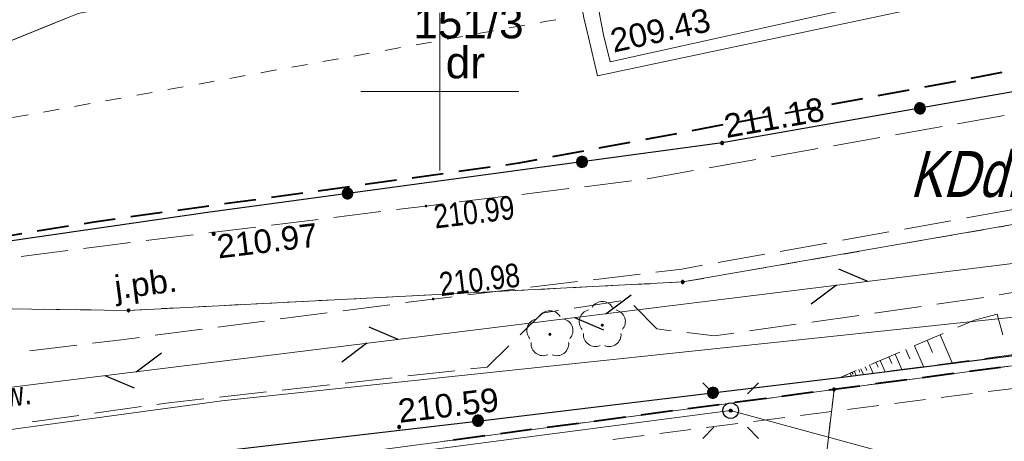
# Model space of a CAD drawing. Header units: metres. Extents: x 7419414 to 7419803, y 5549484 to 5549731.
# Tile 77 of 102: x 7419537 to 7419568, y 5549639 to 5549652. Entities that reach past the tile are written whole.
import ezdxf
from ezdxf.enums import TextEntityAlignment as Align

# ---------------------------------------------------------------- set-up
doc = ezdxf.new("R2010")
doc.units = ezdxf.units.M
doc.header["$MEASUREMENT"] = 0
doc.layers.get('0').update_dxf_attribs({"color": 250})
for name, color, linetype, lineweight in [('BUBZ01_1', 250, 'Continuous', 0), ('EGDE', 7, 'Continuous', 13), ('EGDE_O', 7, 'Continuous', 13), ('EGKK', 82, 'Continuous', 13), ('EGUG', 96, 'Continuous', 13), ('EGUG_O', 96, 'Continuous', 13), ('GUPPRZ_O', 7, 'Continuous', 13), ('KTJZ01', 18, 'Continuous', 13), ('LINIE ROZGRANICZAJĄCE MPZP', 212, 'Continuous', 0), ('OBOP02_01', 96, 'Continuous', 13), ('OTKJ_O', 7, 'Continuous', 13), ('OTOO', 7, 'Continuous', 30), ('OTRS_O', 7, 'Continuous', 13), ('pomiar słupy', 250, 'Continuous', 0), ('PTTL05', 18, 'Continuous', 13), ('RTPW02', 250, 'Continuous', 0), ('skarpa nieumocniona', 7, 'Continuous', 0), ('SUCP', 212, 'Continuous', 13), ('SUEP', 1, 'Continuous', 13), ('sutp', 250, 'Continuous', 0), ('SUWP', 5, 'Continuous', 13), ('TABELA', 8, 'Continuous', 0), ('UEEPA_512', 250, 'Continuous', 0)]:
    doc.layers.add(name, color=color, linetype=linetype, lineweight=lineweight)
doc.styles.add('Arial', font='arial.ttf')

# ---------------------------------------------------------------- blocks, each defined once
blk = doc.blocks.new('OBOP02_01_1')
at = {"layer": 'OBOP02_01', "linetype": 'Continuous', "lineweight": 13}
h = blk.add_hatch(color=96, dxfattribs=at)
edge = h.paths.add_edge_path()
edge.add_arc((0, 0), 0.005, 0, 360)
at = {"layer": 'OBOP02_01', "color": 96, "linetype": 'Continuous', "lineweight": 13}
for centre, start, end in [((0, 0.0375), 30.1471, 149.8529), ((-0.0357, 0.0116), 102.1471, 221.8529), ((0.0357, 0.0116), 318.1471, 77.8529), ((-0.022, -0.0303), 174.1472, 293.8529), ((0.022, -0.0303), 246.1471, 5.8529)]:
    blk.add_arc(centre, 0.0375, start, end, dxfattribs=at)
blk = doc.blocks.new('RTPW02')
at = {"layer": 'RTPW02', "linetype": 'Continuous', "lineweight": 13}
h = blk.add_hatch(color=250, dxfattribs=at)
edge = h.paths.add_edge_path()
edge.add_arc((0, 0), 0.0045, 0, 360)

msp = doc.modelspace()

# ---------------------------------------------------------------- hatches: boundary and pattern name
at = {"linetype": 'Continuous'}
for points in [[(7419565.205, 5549649.296), (7419565.16, 5549649.306), (7419565.12, 5549649.327), (7419565.086, 5549649.358), (7419565.061, 5549649.396), (7419565.048, 5549649.44), (7419565.046, 5549649.485), (7419565.056, 5549649.53), (7419565.077, 5549649.57), (7419565.108, 5549649.604), (7419565.146, 5549649.629), (7419565.19, 5549649.642), (7419565.235, 5549649.644), (7419565.28, 5549649.634), (7419565.32, 5549649.613), (7419565.354, 5549649.582), (7419565.379, 5549649.544), (7419565.392, 5549649.5), (7419565.394, 5549649.455), (7419565.384, 5549649.41), (7419565.363, 5549649.37), (7419565.332, 5549649.336), (7419565.294, 5549649.311), (7419565.25, 5549649.298)], [(7419565.205, 5549649.296), (7419565.16, 5549649.306), (7419565.12, 5549649.327), (7419565.086, 5549649.358), (7419565.061, 5549649.396), (7419565.048, 5549649.44), (7419565.046, 5549649.485), (7419565.056, 5549649.53), (7419565.077, 5549649.57), (7419565.108, 5549649.604), (7419565.146, 5549649.629), (7419565.19, 5549649.642), (7419565.235, 5549649.644), (7419565.28, 5549649.634), (7419565.32, 5549649.613), (7419565.354, 5549649.582), (7419565.379, 5549649.544), (7419565.392, 5549649.5), (7419565.394, 5549649.455), (7419565.384, 5549649.41), (7419565.363, 5549649.37), (7419565.332, 5549649.336), (7419565.294, 5549649.311), (7419565.25, 5549649.298)], [(7419558.95, 5549648.325), (7419558.938, 5549648.327), (7419558.928, 5549648.331), (7419558.918, 5549648.338), (7419558.911, 5549648.347), (7419558.907, 5549648.358), (7419558.905, 5549648.37), (7419558.907, 5549648.382), (7419558.911, 5549648.392), (7419558.918, 5549648.402), (7419558.928, 5549648.409), (7419558.938, 5549648.413), (7419558.95, 5549648.415), (7419558.962, 5549648.413), (7419558.973, 5549648.409), (7419558.982, 5549648.402), (7419558.989, 5549648.392), (7419558.993, 5549648.382), (7419558.995, 5549648.37), (7419558.993, 5549648.358), (7419558.989, 5549648.347), (7419558.982, 5549648.338), (7419558.973, 5549648.331), (7419558.962, 5549648.327)], [(7419554.484, 5549647.597), (7419554.44, 5549647.609), (7419554.4, 5549647.632), (7419554.368, 5549647.664), (7419554.345, 5549647.704), (7419554.333, 5549647.748), (7419554.333, 5549647.793), (7419554.344, 5549647.837), (7419554.367, 5549647.877), (7419554.399, 5549647.909), (7419554.439, 5549647.932), (7419554.483, 5549647.944), (7419554.529, 5549647.945), (7419554.573, 5549647.933), (7419554.612, 5549647.91), (7419554.645, 5549647.878), (7419554.668, 5549647.838), (7419554.68, 5549647.794), (7419554.68, 5549647.749), (7419554.668, 5549647.705), (7419554.646, 5549647.665), (7419554.613, 5549647.632), (7419554.574, 5549647.61), (7419554.53, 5549647.598)], [(7419554.484, 5549647.597), (7419554.44, 5549647.609), (7419554.4, 5549647.632), (7419554.368, 5549647.664), (7419554.345, 5549647.704), (7419554.333, 5549647.748), (7419554.333, 5549647.793), (7419554.344, 5549647.837), (7419554.367, 5549647.877), (7419554.399, 5549647.909), (7419554.439, 5549647.932), (7419554.483, 5549647.944), (7419554.529, 5549647.945), (7419554.573, 5549647.933), (7419554.612, 5549647.91), (7419554.645, 5549647.878), (7419554.668, 5549647.838), (7419554.68, 5549647.794), (7419554.68, 5549647.749), (7419554.668, 5549647.705), (7419554.646, 5549647.665), (7419554.613, 5549647.632), (7419554.574, 5549647.61), (7419554.53, 5549647.598)], [(7419547.051, 5549646.595), (7419547.007, 5549646.607), (7419546.968, 5549646.63), (7419546.935, 5549646.662), (7419546.912, 5549646.702), (7419546.9, 5549646.746), (7419546.9, 5549646.791), (7419546.912, 5549646.835), (7419546.934, 5549646.875), (7419546.967, 5549646.908), (7419547.006, 5549646.93), (7419547.05, 5549646.942), (7419547.096, 5549646.943), (7419547.14, 5549646.931), (7419547.18, 5549646.908), (7419547.212, 5549646.876), (7419547.235, 5549646.836), (7419547.247, 5549646.792), (7419547.247, 5549646.747), (7419547.236, 5549646.703), (7419547.213, 5549646.663), (7419547.181, 5549646.631), (7419547.141, 5549646.608), (7419547.097, 5549646.596)], [(7419547.051, 5549646.595), (7419547.007, 5549646.607), (7419546.968, 5549646.63), (7419546.935, 5549646.662), (7419546.912, 5549646.702), (7419546.9, 5549646.746), (7419546.9, 5549646.791), (7419546.912, 5549646.835), (7419546.934, 5549646.875), (7419546.967, 5549646.908), (7419547.006, 5549646.93), (7419547.05, 5549646.942), (7419547.096, 5549646.943), (7419547.14, 5549646.931), (7419547.18, 5549646.908), (7419547.212, 5549646.876), (7419547.235, 5549646.836), (7419547.247, 5549646.792), (7419547.247, 5549646.747), (7419547.236, 5549646.703), (7419547.213, 5549646.663), (7419547.181, 5549646.631), (7419547.141, 5549646.608), (7419547.097, 5549646.596)], [(7419542.83, 5549645.445), (7419542.818, 5549645.447), (7419542.808, 5549645.451), (7419542.798, 5549645.458), (7419542.791, 5549645.468), (7419542.787, 5549645.478), (7419542.785, 5549645.49), (7419542.787, 5549645.502), (7419542.791, 5549645.513), (7419542.798, 5549645.522), (7419542.808, 5549645.529), (7419542.818, 5549645.533), (7419542.83, 5549645.535), (7419542.842, 5549645.533), (7419542.853, 5549645.529), (7419542.862, 5549645.522), (7419542.869, 5549645.513), (7419542.873, 5549645.502), (7419542.875, 5549645.49), (7419542.873, 5549645.478), (7419542.869, 5549645.468), (7419542.862, 5549645.458), (7419542.853, 5549645.451), (7419542.842, 5549645.447)], [(7419557.7, 5549643.915), (7419557.686, 5549643.917), (7419557.674, 5549643.924), (7419557.664, 5549643.934), (7419557.657, 5549643.946), (7419557.655, 5549643.96), (7419557.657, 5549643.974), (7419557.664, 5549643.986), (7419557.674, 5549643.996), (7419557.686, 5549644.003), (7419557.7, 5549644.005), (7419557.714, 5549644.003), (7419557.726, 5549643.996), (7419557.736, 5549643.986), (7419557.743, 5549643.974), (7419557.745, 5549643.96), (7419557.743, 5549643.946), (7419557.736, 5549643.934), (7419557.726, 5549643.924), (7419557.714, 5549643.917)], [(7419540.13, 5549643.015), (7419540.116, 5549643.017), (7419540.104, 5549643.024), (7419540.094, 5549643.034), (7419540.087, 5549643.046), (7419540.085, 5549643.06), (7419540.087, 5549643.074), (7419540.094, 5549643.086), (7419540.104, 5549643.096), (7419540.116, 5549643.103), (7419540.13, 5549643.105), (7419540.144, 5549643.103), (7419540.156, 5549643.096), (7419540.166, 5549643.086), (7419540.173, 5549643.074), (7419540.175, 5549643.06), (7419540.173, 5549643.046), (7419540.166, 5549643.034), (7419540.156, 5549643.024), (7419540.144, 5549643.017)], [(7419558.678, 5549640.27), (7419558.633, 5549640.271), (7419558.589, 5549640.283), (7419558.549, 5549640.306), (7419558.518, 5549640.339), (7419558.495, 5549640.379), (7419558.484, 5549640.423), (7419558.485, 5549640.469), (7419558.497, 5549640.513), (7419558.52, 5549640.552), (7419558.553, 5549640.584), (7419558.593, 5549640.606), (7419558.637, 5549640.618), (7419558.683, 5549640.617), (7419558.727, 5549640.605), (7419558.766, 5549640.581), (7419558.798, 5549640.549), (7419558.82, 5549640.509), (7419558.832, 5549640.464), (7419558.831, 5549640.419), (7419558.819, 5549640.375), (7419558.795, 5549640.336), (7419558.762, 5549640.304), (7419558.723, 5549640.281)], [(7419558.678, 5549640.27), (7419558.633, 5549640.271), (7419558.589, 5549640.283), (7419558.549, 5549640.306), (7419558.518, 5549640.339), (7419558.495, 5549640.379), (7419558.484, 5549640.423), (7419558.485, 5549640.469), (7419558.497, 5549640.513), (7419558.52, 5549640.552), (7419558.553, 5549640.584), (7419558.593, 5549640.606), (7419558.637, 5549640.618), (7419558.683, 5549640.617), (7419558.727, 5549640.605), (7419558.766, 5549640.581), (7419558.798, 5549640.549), (7419558.82, 5549640.509), (7419558.832, 5549640.464), (7419558.831, 5549640.419), (7419558.819, 5549640.375), (7419558.795, 5549640.336), (7419558.762, 5549640.304), (7419558.723, 5549640.281)], [(7419562.5, 5549640.505), (7419562.486, 5549640.507), (7419562.474, 5549640.514), (7419562.464, 5549640.524), (7419562.457, 5549640.536), (7419562.455, 5549640.55), (7419562.457, 5549640.564), (7419562.464, 5549640.576), (7419562.474, 5549640.586), (7419562.486, 5549640.593), (7419562.5, 5549640.595), (7419562.514, 5549640.593), (7419562.526, 5549640.586), (7419562.536, 5549640.576), (7419562.543, 5549640.564), (7419562.545, 5549640.55), (7419562.543, 5549640.536), (7419562.536, 5549640.524), (7419562.526, 5549640.514), (7419562.514, 5549640.507)], [(7419559.222, 5549639.835), (7419559.21, 5549639.836), (7419559.2, 5549639.84), (7419559.19, 5549639.846), (7419559.183, 5549639.854), (7419559.178, 5549639.864), (7419559.175, 5549639.874), (7419559.175, 5549639.886), (7419559.179, 5549639.898), (7419559.185, 5549639.909), (7419559.196, 5549639.918), (7419559.207, 5549639.923), (7419559.219, 5549639.925), (7419559.232, 5549639.923), (7419559.241, 5549639.92), (7419559.25, 5549639.913), (7419559.258, 5549639.904), (7419559.263, 5549639.893), (7419559.265, 5549639.881), (7419559.264, 5549639.872), (7419559.261, 5549639.861), (7419559.253, 5549639.85), (7419559.245, 5549639.842), (7419559.234, 5549639.837)], [(7419551.231, 5549639.386), (7419551.185, 5549639.387), (7419551.141, 5549639.399), (7419551.102, 5549639.423), (7419551.07, 5549639.455), (7419551.047, 5549639.495), (7419551.036, 5549639.539), (7419551.037, 5549639.585), (7419551.049, 5549639.629), (7419551.073, 5549639.668), (7419551.105, 5549639.7), (7419551.145, 5549639.723), (7419551.189, 5549639.734), (7419551.235, 5549639.733), (7419551.279, 5549639.721), (7419551.318, 5549639.697), (7419551.35, 5549639.665), (7419551.373, 5549639.625), (7419551.384, 5549639.581), (7419551.383, 5549639.535), (7419551.371, 5549639.491), (7419551.347, 5549639.452), (7419551.315, 5549639.42), (7419551.275, 5549639.397)], [(7419551.231, 5549639.386), (7419551.185, 5549639.387), (7419551.141, 5549639.399), (7419551.102, 5549639.423), (7419551.07, 5549639.455), (7419551.047, 5549639.495), (7419551.036, 5549639.539), (7419551.037, 5549639.585), (7419551.049, 5549639.629), (7419551.073, 5549639.668), (7419551.105, 5549639.7), (7419551.145, 5549639.723), (7419551.189, 5549639.734), (7419551.235, 5549639.733), (7419551.279, 5549639.721), (7419551.318, 5549639.697), (7419551.35, 5549639.665), (7419551.373, 5549639.625), (7419551.384, 5549639.581), (7419551.383, 5549639.535), (7419551.371, 5549639.491), (7419551.347, 5549639.452), (7419551.315, 5549639.42), (7419551.275, 5549639.397)], [(7419548.71, 5549639.315), (7419548.698, 5549639.317), (7419548.688, 5549639.321), (7419548.678, 5549639.328), (7419548.671, 5549639.338), (7419548.667, 5549639.348), (7419548.665, 5549639.36), (7419548.667, 5549639.372), (7419548.671, 5549639.383), (7419548.678, 5549639.392), (7419548.688, 5549639.399), (7419548.698, 5549639.403), (7419548.71, 5549639.405), (7419548.722, 5549639.403), (7419548.732, 5549639.399), (7419548.742, 5549639.392), (7419548.749, 5549639.383), (7419548.753, 5549639.372), (7419548.755, 5549639.36), (7419548.753, 5549639.348), (7419548.749, 5549639.338), (7419548.742, 5549639.328), (7419548.732, 5549639.321), (7419548.722, 5549639.317)]]:
    msp.add_hatch(color=0, dxfattribs=at).paths.add_polyline_path(points)

# ---------------------------------------------------------------- linework, layer by layer
at = {"color": 0, "linetype": 'Continuous'}
for p, q in [((7419563.566, 5549643.978), (7419562.646, 5549644.368)), ((7419562.573, 5549643.855), (7419561.776, 5549643.253)), ((7419555.264, 5549642.953), (7419556.061, 5549643.555)), ((7419554.271, 5549642.83), (7419555.191, 5549642.44)), ((7419548.679, 5549642.14), (7419547.759, 5549642.53)), ((7419547.686, 5549642.017), (7419546.889, 5549641.415)), ((7419540.377, 5549641.115), (7419541.174, 5549641.717)), ((7419539.384, 5549640.992), (7419540.304, 5549640.602)), ((7419558.336, 5549640.764), (7419558.69, 5549640.41)), ((7419560.104, 5549640.764), (7419559.75, 5549640.41)), ((7419558.336, 5549638.996), (7419558.69, 5549639.35)), ((7419560.104, 5549638.996), (7419559.75, 5549639.35))]:
    msp.add_line(p, q, dxfattribs=at)
at = {"color": 0, "linetype": 'Continuous', "flags": 128}
for points in [[(7419565.392, 5549649.5), (7419565.379, 5549649.544), (7419565.354, 5549649.582), (7419565.32, 5549649.613), (7419565.28, 5549649.634), (7419565.235, 5549649.644), (7419565.19, 5549649.642), (7419565.146, 5549649.629), (7419565.108, 5549649.604), (7419565.077, 5549649.57), (7419565.056, 5549649.53), (7419565.046, 5549649.485), (7419565.048, 5549649.44), (7419565.061, 5549649.396), (7419565.086, 5549649.358), (7419565.12, 5549649.327), (7419565.16, 5549649.306), (7419565.205, 5549649.296), (7419565.25, 5549649.298), (7419565.294, 5549649.311), (7419565.332, 5549649.336), (7419565.363, 5549649.37), (7419565.384, 5549649.41), (7419565.394, 5549649.455), (7419565.392, 5549649.5)], [(7419565.392, 5549649.5), (7419565.379, 5549649.544), (7419565.354, 5549649.582), (7419565.32, 5549649.613), (7419565.28, 5549649.634), (7419565.235, 5549649.644), (7419565.19, 5549649.642), (7419565.146, 5549649.629), (7419565.108, 5549649.604), (7419565.077, 5549649.57), (7419565.056, 5549649.53), (7419565.046, 5549649.485), (7419565.048, 5549649.44), (7419565.061, 5549649.396), (7419565.086, 5549649.358), (7419565.12, 5549649.327), (7419565.16, 5549649.306), (7419565.205, 5549649.296), (7419565.25, 5549649.298), (7419565.294, 5549649.311), (7419565.332, 5549649.336), (7419565.363, 5549649.37), (7419565.384, 5549649.41), (7419565.394, 5549649.455), (7419565.392, 5549649.5)], [(7419558.905, 5549648.37), (7419558.907, 5549648.358), (7419558.911, 5549648.347), (7419558.918, 5549648.338), (7419558.928, 5549648.331), (7419558.938, 5549648.327), (7419558.95, 5549648.325), (7419558.962, 5549648.327), (7419558.973, 5549648.331), (7419558.982, 5549648.338), (7419558.989, 5549648.347), (7419558.993, 5549648.358), (7419558.995, 5549648.37), (7419558.993, 5549648.382), (7419558.989, 5549648.392), (7419558.982, 5549648.402), (7419558.973, 5549648.409), (7419558.962, 5549648.413), (7419558.95, 5549648.415), (7419558.938, 5549648.413), (7419558.928, 5549648.409), (7419558.918, 5549648.402), (7419558.911, 5549648.392), (7419558.907, 5549648.382), (7419558.905, 5549648.37)], [(7419554.68, 5549647.794), (7419554.668, 5549647.838), (7419554.645, 5549647.878), (7419554.612, 5549647.91), (7419554.573, 5549647.933), (7419554.529, 5549647.945), (7419554.483, 5549647.944), (7419554.439, 5549647.932), (7419554.399, 5549647.909), (7419554.367, 5549647.877), (7419554.344, 5549647.837), (7419554.333, 5549647.793), (7419554.333, 5549647.748), (7419554.345, 5549647.704), (7419554.368, 5549647.664), (7419554.4, 5549647.632), (7419554.44, 5549647.609), (7419554.484, 5549647.597), (7419554.53, 5549647.598), (7419554.574, 5549647.61), (7419554.613, 5549647.632), (7419554.646, 5549647.665), (7419554.668, 5549647.705), (7419554.68, 5549647.749), (7419554.68, 5549647.794)], [(7419554.68, 5549647.794), (7419554.668, 5549647.838), (7419554.645, 5549647.878), (7419554.612, 5549647.91), (7419554.573, 5549647.933), (7419554.529, 5549647.945), (7419554.483, 5549647.944), (7419554.439, 5549647.932), (7419554.399, 5549647.909), (7419554.367, 5549647.877), (7419554.344, 5549647.837), (7419554.333, 5549647.793), (7419554.333, 5549647.748), (7419554.345, 5549647.704), (7419554.368, 5549647.664), (7419554.4, 5549647.632), (7419554.44, 5549647.609), (7419554.484, 5549647.597), (7419554.53, 5549647.598), (7419554.574, 5549647.61), (7419554.613, 5549647.632), (7419554.646, 5549647.665), (7419554.668, 5549647.705), (7419554.68, 5549647.749), (7419554.68, 5549647.794)], [(7419547.247, 5549646.792), (7419547.235, 5549646.836), (7419547.212, 5549646.876), (7419547.18, 5549646.908), (7419547.14, 5549646.931), (7419547.096, 5549646.943), (7419547.05, 5549646.942), (7419547.006, 5549646.93), (7419546.967, 5549646.908), (7419546.934, 5549646.875), (7419546.912, 5549646.835), (7419546.9, 5549646.791), (7419546.9, 5549646.746), (7419546.912, 5549646.702), (7419546.935, 5549646.662), (7419546.968, 5549646.63), (7419547.007, 5549646.607), (7419547.051, 5549646.595), (7419547.097, 5549646.596), (7419547.141, 5549646.608), (7419547.181, 5549646.631), (7419547.213, 5549646.663), (7419547.236, 5549646.703), (7419547.247, 5549646.747), (7419547.247, 5549646.792)], [(7419547.247, 5549646.792), (7419547.235, 5549646.836), (7419547.212, 5549646.876), (7419547.18, 5549646.908), (7419547.14, 5549646.931), (7419547.096, 5549646.943), (7419547.05, 5549646.942), (7419547.006, 5549646.93), (7419546.967, 5549646.908), (7419546.934, 5549646.875), (7419546.912, 5549646.835), (7419546.9, 5549646.791), (7419546.9, 5549646.746), (7419546.912, 5549646.702), (7419546.935, 5549646.662), (7419546.968, 5549646.63), (7419547.007, 5549646.607), (7419547.051, 5549646.595), (7419547.097, 5549646.596), (7419547.141, 5549646.608), (7419547.181, 5549646.631), (7419547.213, 5549646.663), (7419547.236, 5549646.703), (7419547.247, 5549646.747), (7419547.247, 5549646.792)], [(7419542.785, 5549645.49), (7419542.787, 5549645.478), (7419542.791, 5549645.468), (7419542.798, 5549645.458), (7419542.808, 5549645.451), (7419542.818, 5549645.447), (7419542.83, 5549645.445), (7419542.842, 5549645.447), (7419542.853, 5549645.451), (7419542.862, 5549645.458), (7419542.869, 5549645.468), (7419542.873, 5549645.478), (7419542.875, 5549645.49), (7419542.873, 5549645.502), (7419542.869, 5549645.513), (7419542.862, 5549645.522), (7419542.853, 5549645.529), (7419542.842, 5549645.533), (7419542.83, 5549645.535), (7419542.818, 5549645.533), (7419542.808, 5549645.529), (7419542.798, 5549645.522), (7419542.791, 5549645.513), (7419542.787, 5549645.502), (7419542.785, 5549645.49)], [(7419557.7, 5549643.915), (7419557.714, 5549643.917), (7419557.726, 5549643.924), (7419557.736, 5549643.934), (7419557.743, 5549643.946), (7419557.745, 5549643.96), (7419557.743, 5549643.974), (7419557.736, 5549643.986), (7419557.726, 5549643.996), (7419557.714, 5549644.003), (7419557.7, 5549644.005), (7419557.686, 5549644.003), (7419557.674, 5549643.996), (7419557.664, 5549643.986), (7419557.657, 5549643.974), (7419557.655, 5549643.96), (7419557.657, 5549643.946), (7419557.664, 5549643.934), (7419557.674, 5549643.924), (7419557.686, 5549643.917), (7419557.7, 5549643.915)], [(7419540.13, 5549643.015), (7419540.144, 5549643.017), (7419540.156, 5549643.024), (7419540.166, 5549643.034), (7419540.173, 5549643.046), (7419540.175, 5549643.06), (7419540.173, 5549643.074), (7419540.166, 5549643.086), (7419540.156, 5549643.096), (7419540.144, 5549643.103), (7419540.13, 5549643.105), (7419540.116, 5549643.103), (7419540.104, 5549643.096), (7419540.094, 5549643.086), (7419540.087, 5549643.074), (7419540.085, 5549643.06), (7419540.087, 5549643.046), (7419540.094, 5549643.034), (7419540.104, 5549643.024), (7419540.116, 5549643.017), (7419540.13, 5549643.015)], [(7419558.832, 5549640.464), (7419558.82, 5549640.509), (7419558.798, 5549640.549), (7419558.766, 5549640.581), (7419558.727, 5549640.605), (7419558.683, 5549640.617), (7419558.637, 5549640.618), (7419558.593, 5549640.606), (7419558.553, 5549640.584), (7419558.52, 5549640.552), (7419558.497, 5549640.513), (7419558.485, 5549640.469), (7419558.484, 5549640.423), (7419558.495, 5549640.379), (7419558.518, 5549640.339), (7419558.549, 5549640.306), (7419558.589, 5549640.283), (7419558.633, 5549640.271), (7419558.678, 5549640.27), (7419558.723, 5549640.281), (7419558.762, 5549640.304), (7419558.795, 5549640.336), (7419558.819, 5549640.375), (7419558.831, 5549640.419), (7419558.832, 5549640.464)], [(7419558.832, 5549640.464), (7419558.82, 5549640.509), (7419558.798, 5549640.549), (7419558.766, 5549640.581), (7419558.727, 5549640.605), (7419558.683, 5549640.617), (7419558.637, 5549640.618), (7419558.593, 5549640.606), (7419558.553, 5549640.584), (7419558.52, 5549640.552), (7419558.497, 5549640.513), (7419558.485, 5549640.469), (7419558.484, 5549640.423), (7419558.495, 5549640.379), (7419558.518, 5549640.339), (7419558.549, 5549640.306), (7419558.589, 5549640.283), (7419558.633, 5549640.271), (7419558.678, 5549640.27), (7419558.723, 5549640.281), (7419558.762, 5549640.304), (7419558.795, 5549640.336), (7419558.819, 5549640.375), (7419558.831, 5549640.419), (7419558.832, 5549640.464)], [(7419562.5, 5549640.505), (7419562.514, 5549640.507), (7419562.526, 5549640.514), (7419562.536, 5549640.524), (7419562.543, 5549640.536), (7419562.545, 5549640.55), (7419562.543, 5549640.564), (7419562.536, 5549640.576), (7419562.526, 5549640.586), (7419562.514, 5549640.593), (7419562.5, 5549640.595), (7419562.486, 5549640.593), (7419562.474, 5549640.586), (7419562.464, 5549640.576), (7419562.457, 5549640.564), (7419562.455, 5549640.55), (7419562.457, 5549640.536), (7419562.464, 5549640.524), (7419562.474, 5549640.514), (7419562.486, 5549640.507), (7419562.5, 5549640.505)], [(7419559.22, 5549640.13), (7419559.285, 5549640.121), (7419559.345, 5549640.097), (7419559.397, 5549640.057), (7419559.437, 5549640.005), (7419559.461, 5549639.945), (7419559.47, 5549639.88), (7419559.461, 5549639.815), (7419559.437, 5549639.755), (7419559.397, 5549639.703), (7419559.345, 5549639.663), (7419559.285, 5549639.639), (7419559.22, 5549639.63), (7419559.155, 5549639.639), (7419559.095, 5549639.663), (7419559.043, 5549639.703), (7419559.003, 5549639.755), (7419558.979, 5549639.815), (7419558.97, 5549639.88), (7419558.979, 5549639.945), (7419559.003, 5549640.005), (7419559.043, 5549640.057), (7419559.095, 5549640.097), (7419559.155, 5549640.121), (7419559.22, 5549640.13)], [(7419559.219, 5549639.925), (7419559.232, 5549639.923), (7419559.241, 5549639.92), (7419559.25, 5549639.913), (7419559.258, 5549639.904), (7419559.263, 5549639.893), (7419559.265, 5549639.881), (7419559.264, 5549639.872), (7419559.261, 5549639.861), (7419559.253, 5549639.85), (7419559.245, 5549639.842), (7419559.234, 5549639.837), (7419559.222, 5549639.835), (7419559.21, 5549639.836), (7419559.2, 5549639.84), (7419559.19, 5549639.846), (7419559.183, 5549639.854), (7419559.178, 5549639.864), (7419559.175, 5549639.874), (7419559.175, 5549639.886), (7419559.179, 5549639.898), (7419559.185, 5549639.909), (7419559.196, 5549639.918), (7419559.207, 5549639.923), (7419559.219, 5549639.925)], [(7419551.384, 5549639.581), (7419551.373, 5549639.625), (7419551.35, 5549639.665), (7419551.318, 5549639.697), (7419551.279, 5549639.721), (7419551.235, 5549639.733), (7419551.189, 5549639.734), (7419551.145, 5549639.723), (7419551.105, 5549639.7), (7419551.073, 5549639.668), (7419551.049, 5549639.629), (7419551.037, 5549639.585), (7419551.036, 5549639.539), (7419551.047, 5549639.495), (7419551.07, 5549639.455), (7419551.102, 5549639.423), (7419551.141, 5549639.399), (7419551.185, 5549639.387), (7419551.231, 5549639.386), (7419551.275, 5549639.397), (7419551.315, 5549639.42), (7419551.347, 5549639.452), (7419551.371, 5549639.491), (7419551.383, 5549639.535), (7419551.384, 5549639.581)], [(7419551.384, 5549639.581), (7419551.373, 5549639.625), (7419551.35, 5549639.665), (7419551.318, 5549639.697), (7419551.279, 5549639.721), (7419551.235, 5549639.733), (7419551.189, 5549639.734), (7419551.145, 5549639.723), (7419551.105, 5549639.7), (7419551.073, 5549639.668), (7419551.049, 5549639.629), (7419551.037, 5549639.585), (7419551.036, 5549639.539), (7419551.047, 5549639.495), (7419551.07, 5549639.455), (7419551.102, 5549639.423), (7419551.141, 5549639.399), (7419551.185, 5549639.387), (7419551.231, 5549639.386), (7419551.275, 5549639.397), (7419551.315, 5549639.42), (7419551.347, 5549639.452), (7419551.371, 5549639.491), (7419551.383, 5549639.535), (7419551.384, 5549639.581)], [(7419548.665, 5549639.36), (7419548.667, 5549639.348), (7419548.671, 5549639.338), (7419548.678, 5549639.328), (7419548.688, 5549639.321), (7419548.698, 5549639.317), (7419548.71, 5549639.315), (7419548.722, 5549639.317), (7419548.732, 5549639.321), (7419548.742, 5549639.328), (7419548.749, 5549639.338), (7419548.753, 5549639.348), (7419548.755, 5549639.36), (7419548.753, 5549639.372), (7419548.749, 5549639.383), (7419548.742, 5549639.392), (7419548.732, 5549639.399), (7419548.722, 5549639.403), (7419548.71, 5549639.405), (7419548.698, 5549639.403), (7419548.688, 5549639.399), (7419548.678, 5549639.392), (7419548.671, 5549639.383), (7419548.667, 5549639.372), (7419548.665, 5549639.36)]]:
    msp.add_lwpolyline(points, close=True, dxfattribs=at)
at = {"layer": 'BUBZ01_1', "color": 250, "linetype": 'Continuous', "lineweight": 13}
for p, q in [((7419567.845, 5549642.287), (7419567.671, 5549642.942)), ((7419565.621, 5549641.723), (7419565.455, 5549642.111)), ((7419566.243, 5549641.396), (7419565.863, 5549642.285)), ((7419564.901, 5549641.527), (7419564.776, 5549641.82)), ((7419565.331, 5549641.274), (7419565.048, 5549641.937)), ((7419564.114, 5549641.112), (7419563.961, 5549641.472)), ((7419564.326, 5549641.371), (7419564.233, 5549641.588)), ((7419564.647, 5549641.183), (7419564.436, 5549641.675)), ((7419563.202, 5549640.991), (7419563.146, 5549641.123)), ((7419563.318, 5549641.096), (7419563.281, 5549641.181)), ((7419563.43, 5549641.021), (7419563.349, 5549641.21)), ((7419563.534, 5549641.155), (7419563.485, 5549641.269)), ((7419563.734, 5549641.062), (7419563.621, 5549641.327)), ((7419563.894, 5549641.253), (7419563.825, 5549641.414)), ((7419562.886, 5549640.979), (7419562.874, 5549641.007)), ((7419563.05, 5549640.971), (7419563.01, 5549641.065)), ((7419563.102, 5549641.038), (7419563.078, 5549641.094))]:
    msp.add_line(p, q, dxfattribs=at)
at = {"layer": 'EGDE', "color": 250, "linetype": 'Continuous', "lineweight": 0, "flags": 128}
for points in [[(7419624.854, 5549673.89), (7419624.8, 5549673.88), (7419598.8, 5549667.39), (7419587.56, 5549665.21), (7419575.48, 5549664.19), (7419564.39, 5549662.19), (7419563.19, 5549661.96), (7419553.44, 5549661.25), (7419525.33, 5549656.97), (7419518.53, 5549654.85), (7419502.4, 5549649.81), (7419472.27, 5549640.92), (7419444.75, 5549635.91), (7419446.03, 5549630.99), (7419462.45, 5549628.77), (7419462.29, 5549628.43), (7419509.38, 5549641.39), (7419528.76, 5549648.51), (7419538.53, 5549652.48), (7419556.13, 5549655.93), (7419588.38, 5549660.2), (7419606.85, 5549663.64), (7419614.77, 5549665.7), (7419624.134, 5549667.767)], [(7419622.687, 5549655.462), (7419619.81, 5549655.03), (7419609.66, 5549653.24), (7419589.07, 5549649.42), (7419557.7, 5549643.96), (7419540.13, 5549643.06), (7419523.27, 5549643.29), (7419509.38, 5549641.39), (7419462.29, 5549628.43), (7419462.45, 5549628.77), (7419446.03, 5549630.99), (7419446.66, 5549622.15), (7419435.73, 5549501.644)], [(7419439.375, 5549501.456), (7419449.43, 5549604.09), (7419450.45, 5549614.49), (7419451.3, 5549617.85), (7419452.51, 5549620.06), (7419454.77, 5549622.45), (7419458.98, 5549625.04), (7419462.38, 5549626.43), (7419462.7, 5549626.56), (7419482.9, 5549629.97), (7419487.71, 5549630.61), (7419562.5, 5549640.55), (7419590.93, 5549644.33), (7419591.23, 5549646.31), (7419603.9, 5549648.9), (7419609.52, 5549650.05), (7419619.85, 5549651.97), (7419622.322, 5549652.355)]]:
    msp.add_lwpolyline(points, dxfattribs=at)
for points in [[(7419606.85, 5549663.64), (7419588.38, 5549660.2), (7419556.13, 5549655.93), (7419538.53, 5549652.48), (7419528.76, 5549648.51), (7419509.38, 5549641.39), (7419523.27, 5549643.29), (7419540.13, 5549643.06), (7419557.7, 5549643.96), (7419589.07, 5549649.42), (7419609.66, 5549653.24), (7419606.85, 5549663.64)], [(7419584.48, 5549588.54), (7419590.93, 5549644.33), (7419562.5, 5549640.55), (7419548.95, 5549525.8), (7419576.9, 5549524.47), (7419583.97, 5549584.15), (7419584.48, 5549588.54)], [(7419562.5, 5549640.55), (7419487.71, 5549630.61), (7419468.08, 5549529.97), (7419483.43, 5549529.18), (7419523.94, 5549526.59), (7419538.19, 5549526.4), (7419548.95, 5549525.8), (7419562.5, 5549640.55)]]:
    msp.add_lwpolyline(points, close=True, dxfattribs=at)
at = {"layer": 'EGKK', "color": 82, "linetype": 'Continuous', "lineweight": 13}
for p, q in [((7419537.582, 5549652.095), (7419538.53, 5549652.48)), ((7419535.729, 5549651.342), (7419537.119, 5549651.907))]:
    msp.add_line(p, q, dxfattribs=at)
at = {"layer": 'EGUG', "color": 96, "linetype": 'Continuous', "lineweight": 13}
for p, q in [((7419537.119, 5549651.907), (7419537.582, 5549652.095)), ((7419537.582, 5549652.095), (7419537.119, 5549651.907)), ((7419566.735, 5549645.533), (7419567.228, 5549645.618)), ((7419567.228, 5549645.618), (7419566.735, 5549645.533)), ((7419567.72, 5549645.704), (7419568.213, 5549645.79)), ((7419568.213, 5549645.79), (7419567.72, 5549645.704)), ((7419564.765, 5549645.19), (7419565.257, 5549645.275)), ((7419565.257, 5549645.275), (7419564.765, 5549645.19)), ((7419565.75, 5549645.361), (7419566.242, 5549645.447)), ((7419566.242, 5549645.447), (7419565.75, 5549645.361)), ((7419562.794, 5549644.847), (7419563.287, 5549644.932)), ((7419563.287, 5549644.932), (7419562.794, 5549644.847)), ((7419563.779, 5549645.018), (7419564.272, 5549645.104)), ((7419564.272, 5549645.104), (7419563.779, 5549645.018)), ((7419560.824, 5549644.504), (7419561.316, 5549644.589)), ((7419561.316, 5549644.589), (7419560.824, 5549644.504)), ((7419561.809, 5549644.675), (7419562.302, 5549644.761)), ((7419562.302, 5549644.761), (7419561.809, 5549644.675)), ((7419558.853, 5549644.161), (7419559.346, 5549644.246)), ((7419559.346, 5549644.246), (7419558.853, 5549644.161)), ((7419559.839, 5549644.332), (7419560.331, 5549644.418)), ((7419560.331, 5549644.418), (7419559.839, 5549644.332)), ((7419557.154, 5549643.932), (7419557.7, 5549643.96)), ((7419557.7, 5549643.96), (7419557.154, 5549643.932)), ((7419557.7, 5549643.96), (7419558.361, 5549644.075)), ((7419558.361, 5549644.075), (7419557.7, 5549643.96)), ((7419551.162, 5549643.625), (7419551.661, 5549643.651)), ((7419551.661, 5549643.651), (7419551.162, 5549643.625)), ((7419552.161, 5549643.676), (7419552.66, 5549643.702)), ((7419552.66, 5549643.702), (7419552.161, 5549643.676)), ((7419553.159, 5549643.727), (7419553.659, 5549643.753)), ((7419553.659, 5549643.753), (7419553.159, 5549643.727)), ((7419554.158, 5549643.779), (7419554.657, 5549643.804)), ((7419554.657, 5549643.804), (7419554.158, 5549643.779)), ((7419555.157, 5549643.83), (7419555.656, 5549643.855)), ((7419555.656, 5549643.855), (7419555.157, 5549643.83)), ((7419556.156, 5549643.881), (7419556.655, 5549643.906)), ((7419556.655, 5549643.906), (7419556.156, 5549643.881)), ((7419545.17, 5549643.318), (7419545.669, 5549643.344)), ((7419545.669, 5549643.344), (7419545.17, 5549643.318)), ((7419546.169, 5549643.369), (7419546.668, 5549643.395)), ((7419546.668, 5549643.395), (7419546.169, 5549643.369)), ((7419547.167, 5549643.42), (7419547.667, 5549643.446)), ((7419547.667, 5549643.446), (7419547.167, 5549643.42)), ((7419548.166, 5549643.472), (7419548.665, 5549643.497)), ((7419548.665, 5549643.497), (7419548.166, 5549643.472)), ((7419549.165, 5549643.523), (7419549.664, 5549643.548)), ((7419549.664, 5549643.548), (7419549.165, 5549643.523)), ((7419550.163, 5549643.574), (7419550.663, 5549643.6)), ((7419550.663, 5549643.6), (7419550.163, 5549643.574)), ((7419536.45, 5549643.11), (7419536.95, 5549643.103)), ((7419536.95, 5549643.103), (7419536.45, 5549643.11)), ((7419537.449, 5549643.097), (7419537.949, 5549643.09)), ((7419537.949, 5549643.09), (7419537.449, 5549643.097)), ((7419538.449, 5549643.083), (7419538.949, 5549643.076)), ((7419538.949, 5549643.076), (7419538.449, 5549643.083)), ((7419539.449, 5549643.069), (7419540.13, 5549643.06)), ((7419540.13, 5549643.06), (7419539.449, 5549643.069)), ((7419540.13, 5549643.06), (7419540.676, 5549643.088)), ((7419540.676, 5549643.088), (7419540.13, 5549643.06)), ((7419541.175, 5549643.114), (7419541.674, 5549643.139)), ((7419541.674, 5549643.139), (7419541.175, 5549643.114)), ((7419542.174, 5549643.165), (7419542.673, 5549643.19)), ((7419542.673, 5549643.19), (7419542.174, 5549643.165)), ((7419543.173, 5549643.216), (7419543.672, 5549643.241)), ((7419543.672, 5549643.241), (7419543.173, 5549643.216)), ((7419544.171, 5549643.267), (7419544.671, 5549643.293)), ((7419544.671, 5549643.293), (7419544.171, 5549643.267)), ((7419567.05, 5549641.155), (7419566.554, 5549641.089)), ((7419566.554, 5549641.089), (7419567.05, 5549641.155)), ((7419568.041, 5549641.287), (7419567.546, 5549641.221)), ((7419567.546, 5549641.221), (7419568.041, 5549641.287)), ((7419565.068, 5549640.891), (7419564.572, 5549640.825)), ((7419564.572, 5549640.825), (7419565.068, 5549640.891)), ((7419566.059, 5549641.023), (7419565.563, 5549640.957)), ((7419565.563, 5549640.957), (7419566.059, 5549641.023)), ((7419562.5, 5549640.55), (7419562.03, 5549640.488)), ((7419562.03, 5549640.488), (7419562.5, 5549640.55)), ((7419562.5, 5549640.55), (7419562.439, 5549640.03)), ((7419562.439, 5549640.03), (7419562.5, 5549640.55)), ((7419563.085, 5549640.628), (7419562.5, 5549640.55)), ((7419562.5, 5549640.55), (7419563.085, 5549640.628)), ((7419564.076, 5549640.76), (7419563.581, 5549640.694)), ((7419563.581, 5549640.694), (7419564.076, 5549640.76)), ((7419560.543, 5549640.29), (7419560.048, 5549640.224)), ((7419560.048, 5549640.224), (7419560.543, 5549640.29)), ((7419561.535, 5549640.422), (7419561.039, 5549640.356)), ((7419561.039, 5549640.356), (7419561.535, 5549640.422)), ((7419557.57, 5549639.895), (7419557.074, 5549639.829)), ((7419557.074, 5549639.829), (7419557.57, 5549639.895)), ((7419558.561, 5549640.026), (7419558.065, 5549639.961)), ((7419558.065, 5549639.961), (7419558.561, 5549640.026)), ((7419559.552, 5549640.158), (7419559.056, 5549640.092)), ((7419559.056, 5549640.092), (7419559.552, 5549640.158)), ((7419555.587, 5549639.631), (7419555.091, 5549639.565)), ((7419555.091, 5549639.565), (7419555.587, 5549639.631)), ((7419556.578, 5549639.763), (7419556.083, 5549639.697)), ((7419556.083, 5549639.697), (7419556.578, 5549639.763)), ((7419553.604, 5549639.368), (7419553.109, 5549639.302)), ((7419553.109, 5549639.302), (7419553.604, 5549639.368)), ((7419554.596, 5549639.499), (7419554.1, 5549639.434)), ((7419554.1, 5549639.434), (7419554.596, 5549639.499)), ((7419562.38, 5549639.533), (7419562.321, 5549639.037)), ((7419562.321, 5549639.037), (7419562.38, 5549639.533)), ((7419550.631, 5549638.972), (7419550.135, 5549638.907)), ((7419550.135, 5549638.907), (7419550.631, 5549638.972)), ((7419551.622, 5549639.104), (7419551.126, 5549639.038)), ((7419551.126, 5549639.038), (7419551.622, 5549639.104)), ((7419552.613, 5549639.236), (7419552.117, 5549639.17)), ((7419552.117, 5549639.17), (7419552.613, 5549639.236))]:
    msp.add_line(p, q, dxfattribs=at)
at = {"layer": 'KTJZ01', "color": 250, "linetype": 'Continuous', "lineweight": 13}
for p, q in [((7419566.415, 5549648.979), (7419567.892, 5549649.241)), ((7419564.446, 5549648.63), (7419565.923, 5549648.892)), ((7419562.477, 5549648.281), (7419563.954, 5549648.543)), ((7419560.508, 5549647.931), (7419561.984, 5549648.193)), ((7419558.538, 5549647.582), (7419560.015, 5549647.844)), ((7419556.569, 5549647.233), (7419558.046, 5549647.495)), ((7419554.585, 5549646.983), (7419556.074, 5549647.165)), ((7419552.6, 5549646.741), (7419554.088, 5549646.923)), ((7419550.614, 5549646.499), (7419552.103, 5549646.681)), ((7419546.644, 5549646.009), (7419548.133, 5549646.193)), ((7419568.175, 5549646.258), (7419566.698, 5549645.993)), ((7419544.66, 5549645.763), (7419546.148, 5549645.948)), ((7419566.206, 5549645.905), (7419564.73, 5549645.639)), ((7419542.675, 5549645.518), (7419544.163, 5549645.702)), ((7419564.238, 5549645.551), (7419562.761, 5549645.285)), ((7419540.69, 5549645.272), (7419542.178, 5549645.456)), ((7419562.269, 5549645.197), (7419560.793, 5549644.931)), ((7419536.722, 5549644.764), (7419538.21, 5549644.958)), ((7419560.301, 5549644.843), (7419558.825, 5549644.578)), ((7419554.367, 5549643.972), (7419552.878, 5549643.792)), ((7419556.353, 5549644.211), (7419554.863, 5549644.032)), ((7419552.381, 5549643.732), (7419550.892, 5549643.553)), ((7419567.735, 5549643.548), (7419569.21, 5549643.819)), ((7419565.757, 5549643.253), (7419567.242, 5549643.465)), ((7419548.412, 5549643.24), (7419546.924, 5549643.046)), ((7419563.777, 5549642.971), (7419565.262, 5549643.183)), ((7419544.445, 5549642.722), (7419542.958, 5549642.528)), ((7419546.429, 5549642.981), (7419544.941, 5549642.787)), ((7419561.797, 5549642.689), (7419563.282, 5549642.901)), ((7419542.462, 5549642.463), (7419540.975, 5549642.269)), ((7419559.817, 5549642.408), (7419561.302, 5549642.619)), ((7419538.495, 5549641.956), (7419537.006, 5549641.774)), ((7419548.982, 5549640.978), (7419550.472, 5549641.145)), ((7419546.994, 5549640.755), (7419548.485, 5549640.922)), ((7419545.006, 5549640.533), (7419546.497, 5549640.7)), ((7419543.019, 5549640.31), (7419544.509, 5549640.477)), ((7419539.052, 5549639.798), (7419540.537, 5549640.007)), ((7419537.072, 5549639.52), (7419538.557, 5549639.729))]:
    msp.add_line(p, q, dxfattribs=at)
at = {"layer": 'KTJZ01', "color": 250, "linetype": 'Continuous', "lineweight": 13, "flags": 128}
for points in [[(7419548.629, 5549646.255), (7419549.56, 5549646.37), (7419550.118, 5549646.438)], [(7419538.705, 5549645.022), (7419539.38, 5549645.11), (7419540.194, 5549645.211)], [(7419558.332, 5549644.489), (7419557.67, 5549644.37), (7419556.849, 5549644.271)], [(7419550.396, 5549643.493), (7419549.79, 5549643.42), (7419548.908, 5549643.305)], [(7419554.254, 5549643.13), (7419554.605, 5549643.185), (7419555.735, 5549643.363)], [(7419552.545, 5549642.287), (7419553.24, 5549642.97), (7419553.76, 5549643.052)], [(7419556.154, 5549643.212), (7419556.88, 5549642.47), (7419557.338, 5549642.415)], [(7419540.479, 5549642.204), (7419539.91, 5549642.13), (7419538.991, 5549642.017)], [(7419557.834, 5549642.355), (7419558.71, 5549642.25), (7419559.322, 5549642.337)], [(7419550.969, 5549641.201), (7419551.5, 5549641.26), (7419552.189, 5549641.937)], [(7419541.033, 5549640.077), (7419541.41, 5549640.13), (7419542.522, 5549640.255)]]:
    msp.add_lwpolyline(points, dxfattribs=at)
at = {"layer": 'LINIE ROZGRANICZAJĄCE MPZP', "color": 212, "linetype": 'Continuous', "lineweight": 40}
for p, q in [((7419567.819, 5549650.603), (7419566.836, 5549650.419)), ((7419566.345, 5549650.326), (7419565.362, 5549650.142)), ((7419564.87, 5549650.05), (7419563.888, 5549649.865)), ((7419563.396, 5549649.773), (7419562.413, 5549649.588)), ((7419561.922, 5549649.496), (7419560.939, 5549649.311)), ((7419558.973, 5549648.942), (7419557.991, 5549648.758)), ((7419560.448, 5549649.219), (7419559.465, 5549649.035)), ((7419557.499, 5549648.666), (7419556.516, 5549648.481)), ((7419556.025, 5549648.389), (7419555.042, 5549648.204)), ((7419554.551, 5549648.112), (7419553.568, 5549647.927)), ((7419550.109, 5549647.396), (7419549.119, 5549647.259)), ((7419551.595, 5549647.602), (7419550.605, 5549647.465)), ((7419548.624, 5549647.19), (7419547.633, 5549647.053)), ((7419545.652, 5549646.778), (7419544.661, 5549646.641)), ((7419547.138, 5549646.984), (7419546.147, 5549646.847)), ((7419544.166, 5549646.572), (7419543.176, 5549646.435)), ((7419541.195, 5549646.161), (7419540.204, 5549646.023)), ((7419542.68, 5549646.367), (7419541.69, 5549646.229)), ((7419536.745, 5549645.488), (7419535.759, 5549645.327)), ((7419538.226, 5549645.729), (7419537.239, 5549645.568)), ((7419567.78, 5549641.252), (7419566.789, 5549641.12)), ((7419564.807, 5549640.857), (7419563.815, 5549640.725)), ((7419566.293, 5549641.054), (7419565.302, 5549640.923)), ((7419560.346, 5549640.264), (7419559.354, 5549640.132)), ((7419561.833, 5549640.461), (7419560.841, 5549640.33)), ((7419557.372, 5549639.868), (7419556.381, 5549639.737)), ((7419558.859, 5549640.066), (7419557.868, 5549639.934)), ((7419555.885, 5549639.671), (7419554.894, 5549639.539)), ((7419552.911, 5549639.276), (7419551.92, 5549639.144)), ((7419554.398, 5549639.473), (7419553.407, 5549639.341)), ((7419551.424, 5549639.078), (7419550.433, 5549638.946))]:
    msp.add_line(p, q, dxfattribs=at)
at = {"layer": 'LINIE ROZGRANICZAJĄCE MPZP', "color": 212, "linetype": 'Continuous', "lineweight": 40, "flags": 128}
for points in [[(7419553.077, 5549647.835), (7419552.509, 5549647.728), (7419552.09, 5549647.671)], [(7419539.709, 5549645.955), (7419539.044, 5549645.863), (7419538.719, 5549645.81)], [(7419563.32, 5549640.659), (7419562.5, 5549640.55), (7419562.328, 5549640.527)]]:
    msp.add_lwpolyline(points, dxfattribs=at)
at = {"layer": 'OTOO', "color": 250, "linetype": 'Continuous', "lineweight": 30, "flags": 128}
for points in [[(7419576.97, 5549653.8), (7419571.49, 5549650.57), (7419558.95, 5549648.37), (7419542.63, 5549646.17), (7419528.46, 5549644.11), (7419516.12, 5549642.14)], [(7419591.01, 5549644.3), (7419582.35, 5549643.4), (7419562.67, 5549640.92), (7419551.54, 5549639.58), (7419539.75, 5549638.2), (7419533.17, 5549637.3), (7419497.84, 5549632.27), (7419497.36, 5549629.11)]]:
    msp.add_lwpolyline(points, dxfattribs=at)
at = {"layer": 'pomiar słupy', "color": 52, "linetype": 'Continuous', "lineweight": 13}
for p, q in [((7419552.69, 5549652.108), (7419552.198, 5549652.019)), ((7419550.722, 5549651.752), (7419550.23, 5549651.663)), ((7419551.706, 5549651.93), (7419551.214, 5549651.841)), ((7419549.738, 5549651.574), (7419549.246, 5549651.485)), ((7419547.77, 5549651.219), (7419547.277, 5549651.13)), ((7419548.754, 5549651.397), (7419548.262, 5549651.308)), ((7419545.801, 5549650.863), (7419545.309, 5549650.775)), ((7419546.785, 5549651.041), (7419546.293, 5549650.952)), ((7419543.833, 5549650.508), (7419543.341, 5549650.419)), ((7419544.817, 5549650.686), (7419544.325, 5549650.597)), ((7419542.849, 5549650.33), (7419542.357, 5549650.241)), ((7419540.881, 5549649.975), (7419540.389, 5549649.886)), ((7419541.865, 5549650.153), (7419541.373, 5549650.064)), ((7419538.913, 5549649.619), (7419538.421, 5549649.53)), ((7419539.897, 5549649.797), (7419539.405, 5549649.708)), ((7419536.945, 5549649.264), (7419536.453, 5549649.175)), ((7419537.929, 5549649.442), (7419537.437, 5549649.353))]:
    msp.add_line(p, q, dxfattribs=at)
at = {"layer": 'pomiar słupy', "color": 52, "linetype": 'Continuous', "lineweight": 13, "flags": 128}
msp.add_lwpolyline([(7419553.675, 5549652.282), (7419553.389, 5549652.234), (7419553.182, 5549652.196)], dxfattribs=at)
at = {"layer": 'PTTL05', "color": 250, "linetype": 'Continuous', "lineweight": 13}
for p, q in [((7419568.378, 5549640.607), (7419567.386, 5549640.481)), ((7419565.402, 5549640.228), (7419564.41, 5549640.102)), ((7419566.89, 5549640.418), (7419565.898, 5549640.292)), ((7419563.914, 5549640.039), (7419562.922, 5549639.913)), ((7419560.938, 5549639.661), (7419559.946, 5549639.535)), ((7419562.426, 5549639.85), (7419561.434, 5549639.724)), ((7419557.962, 5549639.282), (7419556.97, 5549639.156)), ((7419559.45, 5549639.472), (7419558.458, 5549639.345)), ((7419556.474, 5549639.093), (7419555.482, 5549638.967))]:
    msp.add_line(p, q, dxfattribs=at)
at = {"layer": 'skarpa nieumocniona', "color": 250, "linetype": 'Continuous', "lineweight": 13}
for p, q in [((7419566.419, 5549642.523), (7419566.95, 5549642.75)), ((7419566.95, 5549642.75), (7419567.669, 5549642.941)), ((7419565.04, 5549641.933), (7419565.959, 5549642.326)), ((7419563.661, 5549641.344), (7419564.58, 5549641.737)), ((7419566.782, 5549641.468), (7419565.79, 5549641.336)), ((7419568.268, 5549641.666), (7419567.277, 5549641.534)), ((7419562.67, 5549640.92), (7419563.201, 5549641.147)), ((7419565.295, 5549641.27), (7419564.303, 5549641.138)), ((7419563.808, 5549641.072), (7419562.67, 5549640.92))]:
    msp.add_line(p, q, dxfattribs=at)
at = {"layer": 'SUCP', "color": 212, "linetype": 'Continuous', "lineweight": 13, "flags": 128}
for points in [[(7419606.81, 5549656.56), (7419606.53, 5549656.54), (7419603.79, 5549656.11), (7419603.52, 5549657.66), (7419603.47, 5549658.14), (7419603.37, 5549658.39), (7419603.19, 5549659.46), (7419599.98, 5549658.99), (7419585.33, 5549656.99), (7419579.29, 5549655.87), (7419577.84, 5549655.59), (7419566.83, 5549653.02), (7419555, 5549650.5), (7419554.71, 5549651.73), (7419554.57, 5549652.34), (7419552.55, 5549663.33), (7419552.47, 5549663.78), (7419551.382, 5549669.533)], [(7419551.983, 5549669.61), (7419553.22, 5549663.84), (7419553.3, 5549663.36), (7419553.52, 5549661.95), (7419555.07, 5549652.4), (7419555.19, 5549651.8), (7419555.4, 5549650.95), (7419567.29, 5549653.59), (7419578.01, 5549656.08), (7419579.53, 5549656.39), (7419585.27, 5549657.54), (7419599.96, 5549659.45), (7419603.39, 5549659.95), (7419603.5, 5549659.1), (7419603.65, 5549658.33), (7419603.77, 5549657.52), (7419603.96, 5549656.5), (7419606.28, 5549656.9), (7419606.51, 5549656.97)]]:
    msp.add_lwpolyline(points, dxfattribs=at)
at = {"layer": 'SUEP', "color": 1, "linetype": 'Continuous', "lineweight": 13, "flags": 128}
msp.add_lwpolyline([(7419582.74, 5549580.35), (7419578.19, 5549587.64), (7419582.5, 5549600.12), (7419585.08, 5549617.71), (7419580.66, 5549625.73), (7419577.85, 5549629.57), (7419572.8, 5549635.4), (7419565.07, 5549638.29), (7419559.22, 5549639.88), (7419509.84, 5549633.42), (7419497.38, 5549630.51)], dxfattribs=at)
at = {"layer": 'sutp', "color": 30, "linetype": 'Continuous', "lineweight": 13, "flags": 128}
msp.add_lwpolyline([(7419623.827, 5549665.15), (7419613.49, 5549663.24), (7419574.92, 5549645.38), (7419528.03, 5549639.59), (7419487.59, 5549631.16)], dxfattribs=at)
at = {"layer": 'SUWP', "color": 5, "linetype": 'Continuous', "lineweight": 13, "flags": 128}
msp.add_lwpolyline([(7419598.93, 5549648.37), (7419598.54, 5549648.91), (7419586.99, 5549647.4), (7419579.92, 5549646.43), (7419574.1, 5549643.47), (7419543.09, 5549640.19), (7419500.56, 5549634.4)], dxfattribs=at)
at = {"layer": 'UEEPA_512', "color": 250, "linetype": 'Continuous', "lineweight": 0}
for p, q in [((7419550, 5549652.5), (7419550, 5549647.5)), ((7419547.5, 5549650), (7419552.5, 5549650))]:
    msp.add_line(p, q, dxfattribs=at)

# ---------------------------------------------------------------- block references
at = {"layer": 'OBOP02_01', "color": 96, "linetype": 'Continuous', "lineweight": 13, "xscale": 10, "yscale": 10, "zscale": 10}
for p in [(7419555.15, 5549642.59), (7419553.49, 5549642.3)]:
    msp.add_blockref('OBOP02_01_1', p, dxfattribs=at)
at = {"layer": 'RTPW02', "color": 250, "linetype": 'Continuous', "lineweight": 13, "xscale": 10, "yscale": 10, "zscale": 10}
for p in [(7419549.56, 5549646.37), (7419549.79, 5549643.42)]:
    msp.add_blockref('RTPW02', p, dxfattribs=at)

# ---------------------------------------------------------------- texts
at = {"layer": 'EGDE_O', "color": 250, "linetype": 'Continuous', "lineweight": 80, "style": 'Arial'}
msp.add_text('151/3', height=1, dxfattribs=at).set_placement((7419550.908, 5549651.689), align=Align.CENTER)
at = {"layer": 'EGUG_O', "color": 96, "linetype": 'Continuous', "lineweight": 0, "style": 'Arial'}
msp.add_text('dr', height=1, dxfattribs=at).set_placement((7419550.808, 5549650.422), align=Align.CENTER)
at = {"layer": 'GUPPRZ_O', "color": 212, "linetype": 'Continuous', "lineweight": 0, "style": 'Arial'}
msp.add_text('209.43', height=0.75, rotation=12.525, dxfattribs=at).set_placement((7419555.508, 5549651.235))
at = {"layer": 'KTJZ01', "color": 250, "linetype": 'Continuous', "lineweight": 13, "style": 'Arial', "width": 0.8}
msp.add_text('zw.', height=0.75, rotation=7.4388, dxfattribs=at).set_placement((7419535.833, 5549639.93))
at = {"layer": 'OTKJ_O', "color": 250, "linetype": 'Continuous', "lineweight": 0, "style": 'Arial'}
msp.add_text('j.pb.', height=0.75, rotation=7.465, dxfattribs=at).set_placement((7419539.74, 5549643.41))
at = {"layer": 'OTRS_O', "color": 250, "linetype": 'Continuous', "lineweight": 0, "style": 'Arial'}
for s, rotation, p in [('211.18', 10.1685, (7419559.087, 5549648.525)), ('210.97', 6.9417, (7419542.981, 5549644.705)), ('210.59', 6.7358, (7419548.722, 5549639.491))]:
    msp.add_text(s, height=0.75, rotation=rotation, dxfattribs=at).set_placement(p)
at = {"layer": 'RTPW02', "color": 250, "linetype": 'Continuous', "lineweight": 13, "style": 'Arial', "width": 0.8}
for s, p in [('210.99', (7419549.858, 5549645.656)), ('210.98', (7419550.031, 5549643.51))]:
    msp.add_text(s, height=0.75, rotation=6.961, dxfattribs=at).set_placement(p)
at = {"layer": 'TABELA', "color": 212, "linetype": 'Continuous', "lineweight": 13, "insert": (7419567.067, 5549647.375), "char_height": 1.45547, "attachment_point": 5, "rotation": 359.975, "line_spacing_factor": 0.6, "style": 'Arial'}
msp.add_mtext('\\FOTTAWA_1250;\\Q15;\\H1x;\\W0.800128;KDd.2', dxfattribs=at)

doc.saveas('drawing.dxf')
